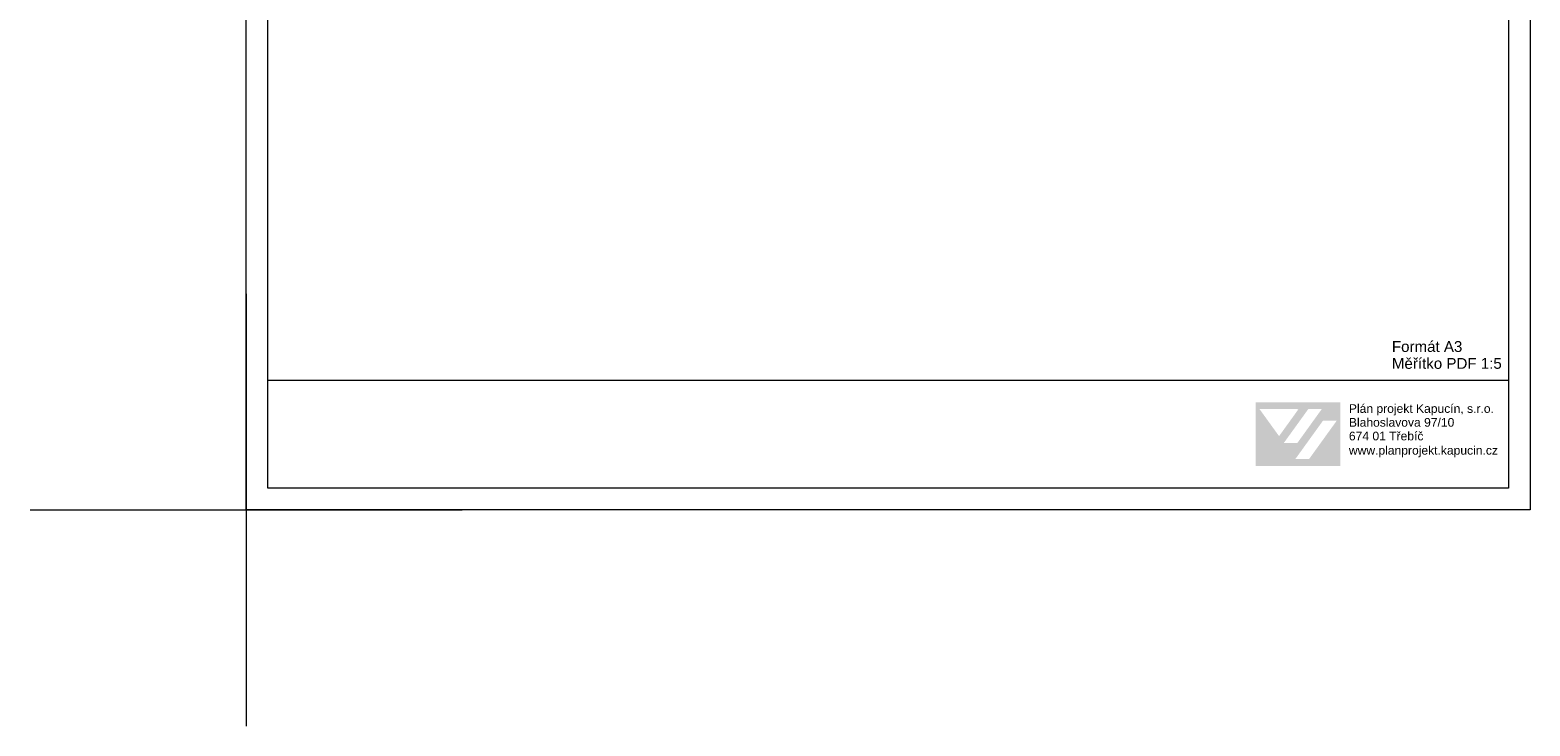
# Model space of a CAD drawing. Header units: millimetres. Extents: x -164296 to 75635, y 29674 to 91116.
# Tile 9 of 20: x -159340 to -157605, y 33292 to 34098. Entities that reach past the tile are written whole.
import ezdxf

# ---------------------------------------------------------------- set-up
doc = ezdxf.new("R2010")
doc.units = ezdxf.units.MM
doc.header["$MEASUREMENT"] = 0
doc.styles.add('GENEROVANÝ_STYL_1', font='txt')

msp = doc.modelspace()

# ---------------------------------------------------------------- hatches: boundary and pattern name
at = {"linetype": 'Continuous', "lineweight": 13}
h = msp.add_hatch(color=1, dxfattribs=at)
h.paths.add_polyline_path([(-157922.8, 33593), (-157825, 33593), (-157825, 33666.8), (-157922.8, 33666.8)])
h.paths.add_polyline_path([(-157918.3, 33659), (-157873.2, 33658.9), (-157895.7, 33627.7)], flags=0)
h.paths.add_polyline_path([(-157890.2, 33619.8), (-157861.9, 33659), (-157846.3, 33659), (-157874.6, 33619.7)], flags=0)
h.paths.add_polyline_path([(-157860.9, 33601.3), (-157876.8, 33601.3), (-157844.8, 33645.7), (-157828.9, 33645.7)], flags=0)

# ---------------------------------------------------------------- linework, layer by layer
at = {"color": 7, "linetype": 'Continuous', "lineweight": 20}
for p, q in [((-159090.4, 33792.4), (-159090.4, 33292.4)), ((-159340.4, 33542.4), (-158840.4, 33542.4))]:
    msp.add_line(p, q, dxfattribs=at)
at = {"color": 154, "linetype": 'Continuous', "lineweight": 13}
msp.add_line((-159065.4, 33692.4), (-157630.4, 33692.4), dxfattribs=at)
at = {"color": 30, "linetype": 'Continuous', "lineweight": 20, "true_color": 0xff6600}
msp.add_lwpolyline([(-159090.4, 35642.4), (-157605.4, 35642.4), (-157605.4, 33542.4), (-159090.4, 33542.4)], close=True, dxfattribs=at)
at = {"color": 154, "linetype": 'Continuous', "lineweight": 13}
msp.add_lwpolyline([(-159065.4, 35617.4), (-157630.4, 35617.4), (-157630.4, 33567.4), (-159065.4, 33567.4)], close=True, dxfattribs=at)

# ---------------------------------------------------------------- texts
at = {"color": 154, "linetype": 'Continuous', "lineweight": 13, "insert": (-157765.2, 33705.4), "char_height": 12.5, "attachment_point": 7, "line_spacing_factor": 0.93693, "style": 'GENEROVANÝ_STYL_1'}
msp.add_mtext('\\A1;{\\pql;\\fArial|b0|i0|c238|p38;Formát A3 \\P\\pql;\\fArial|b0|i0|c238|p38;Měřítko PDF 1:5}', dxfattribs=at)
at = {"color": 7, "linetype": 'Continuous', "lineweight": 20, "char_height": 10, "attachment_point": 7, "style": 'GENEROVANÝ_STYL_1'}
for s, insert in [('\\A1;{\\pql;\\fArial|b0|i0|c238|p38;Plán projekt Kapucín, s.r.o.}', (-157814.9, 33651.6)), ('\\A1;{\\pql;\\fArial|b0|i0|c238|p38;Blahoslavova 97/10}', (-157814.9, 33638.5)), ('\\A1;{\\pql;\\fArial|b0|i0|c238|p38;674 01 Třebíč}', (-157814.9, 33622.7)), ('\\A1;{\\pql;\\fArial|b0|i0|c238|p38;www.planprojekt.kapucin.cz}', (-157814.9, 33603.3))]:
    msp.add_mtext(s, dxfattribs=dict(at, insert=insert))

doc.saveas('drawing.dxf')
